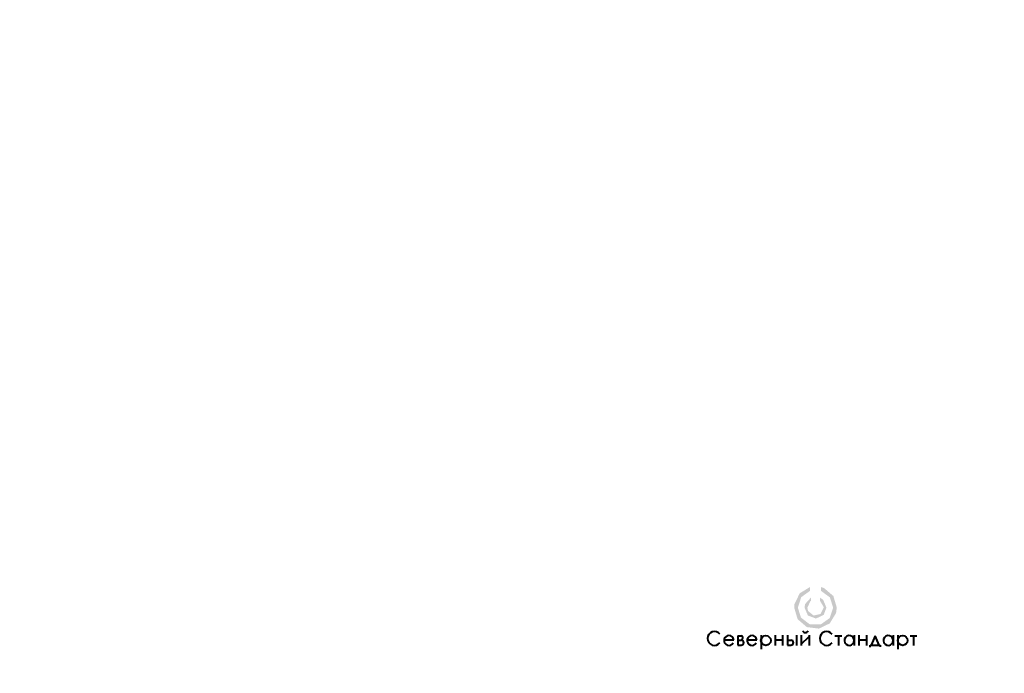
# Model space of a CAD drawing. Header units: millimetres. Extents: x 0 to 630, y 0 to 297.
# Tile 1 of 4: x 0 to 224, y 0 to 148. Entities that reach past the tile are written whole.
import ezdxf

# ---------------------------------------------------------------- set-up
doc = ezdxf.new("R2010")
doc.units = ezdxf.units.MM
doc.linetypes.add('K5LT32768', pattern=[0])
doc.layers.add('Системный слой', color=7, linetype='Continuous')

# ---------------------------------------------------------------- blocks, each defined once
blk = doc.blocks.new('U3')
at = {"layer": 'Системный слой'}
for points in [[(182.05, 19.6), (182.05, 18.73), (184.07, 17.25), (184.81, 14.93), (184.03, 12.55), (181.99, 11.1), (179.49, 11.14), (177.5, 12.65), (176.79, 14.93), (177.57, 17.3), (179.56, 18.74), (179.56, 19.61), (177.21, 18.17), (176.02, 15.69), (175.96, 14.93), (176.74, 12.29), (178.84, 10.5), (181.57, 10.15), (184.05, 11.34), (185.48, 13.7), (185.64, 14.93), (184.86, 17.57), (182.76, 19.35)], [(181.84, 17.19), (181.84, 16.46), (182.65, 15.06), (182.65, 14.93), (181.95, 13.48), (180.37, 13.13), (179.12, 14.15), (178.95, 14.93), (179.65, 16.38), (179.77, 16.47), (179.77, 17.2), (178.45, 15.75), (178.31, 14.93), (179.08, 13.13), (180.91, 12.44), (182.67, 13.28), (183.29, 14.93), (182.52, 16.73)]]:
    blk.add_hatch(color=256, dxfattribs=at).paths.add_polyline_path(points)
at = {"layer": 'Системный слой', "linetype": 'K5LT32768', "lineweight": 40}
for p, q in [((160.02, 7.6), (162.22, 7.6)), ((163.17, 8.55), (163.17, 6.41)), ((163.17, 8.55), (163.93, 8.55)), ((163.17, 7.54), (163.93, 7.54)), ((165.26, 7.6), (167.46, 7.6)), ((168.43, 8.65), (168.43, 5.46)), ((171.63, 8.64), (171.63, 6.32)), ((171.63, 7.58), (173.33, 7.58)), ((173.33, 8.64), (173.33, 6.32)), ((174.46, 8.64), (174.46, 6.41)), ((174.46, 7.54), (175.22, 7.54)), ((176.5, 8.64), (176.5, 6.32)), ((177.58, 8.64), (177.58, 6.32)), ((177.58, 6.62), (179.38, 8.35)), ((179.38, 8.64), (179.38, 6.32)), ((185.21, 8.55), (186.76, 8.55)), ((186, 8.55), (186, 6.32)), ((189.56, 8.64), (189.56, 6.32)), ((190.66, 8.64), (190.66, 6.32)), ((190.66, 7.58), (192.36, 7.58)), ((192.36, 8.64), (192.36, 6.32)), ((194.35, 8.51), (193.44, 6.39)), ((195.26, 6.39), (194.35, 8.51)), ((198.42, 8.64), (198.42, 6.32)), ((199.51, 8.65), (199.51, 5.46)), ((202.3, 8.55), (203.85, 8.55)), ((203.09, 8.55), (203.09, 6.32)), ((163.17, 6.41), (163.93, 6.41)), ((174.46, 6.41), (175.22, 6.41)), ((193.2, 5.97), (193.2, 6.39)), ((193.2, 6.39), (195.47, 6.39)), ((195.47, 6.39), (195.47, 6.01))]:
    blk.add_line(p, q, dxfattribs=at)
for centre in [(169.53, 7.46), (200.62, 7.46)]:
    blk.add_circle(centre, 1.11, dxfattribs=at)
for centre, radius, start, end in [((157.85, 7.91), 1.57, 37.074, 321.6008), ((178.5, 10.1), 0.815, 216.4819, 323.681), ((183.34, 7.91), 1.57, 37.074, 321.6008), ((161.12, 7.46), 1.11, 7.3391, 332.5516), ((163.76, 8.05), 0.525, 281.1083, 70.9439), ((163.93, 6.97), 0.562, 270, 90), ((166.36, 7.46), 1.11, 7.3391, 332.5516), ((175.22, 6.97), 0.562, 270, 90), ((188.48, 7.46), 1.11, 7.3391, 3.7582), ((197.34, 7.46), 1.11, 7.3391, 3.7582)]:
    blk.add_arc(centre, radius, start, end, dxfattribs=at)

msp = doc.modelspace()

# ---------------------------------------------------------------- block references
at = {"layer": 'Системный слой'}
msp.add_blockref('U3', (0, 0), dxfattribs=at)

doc.saveas('drawing.dxf')
